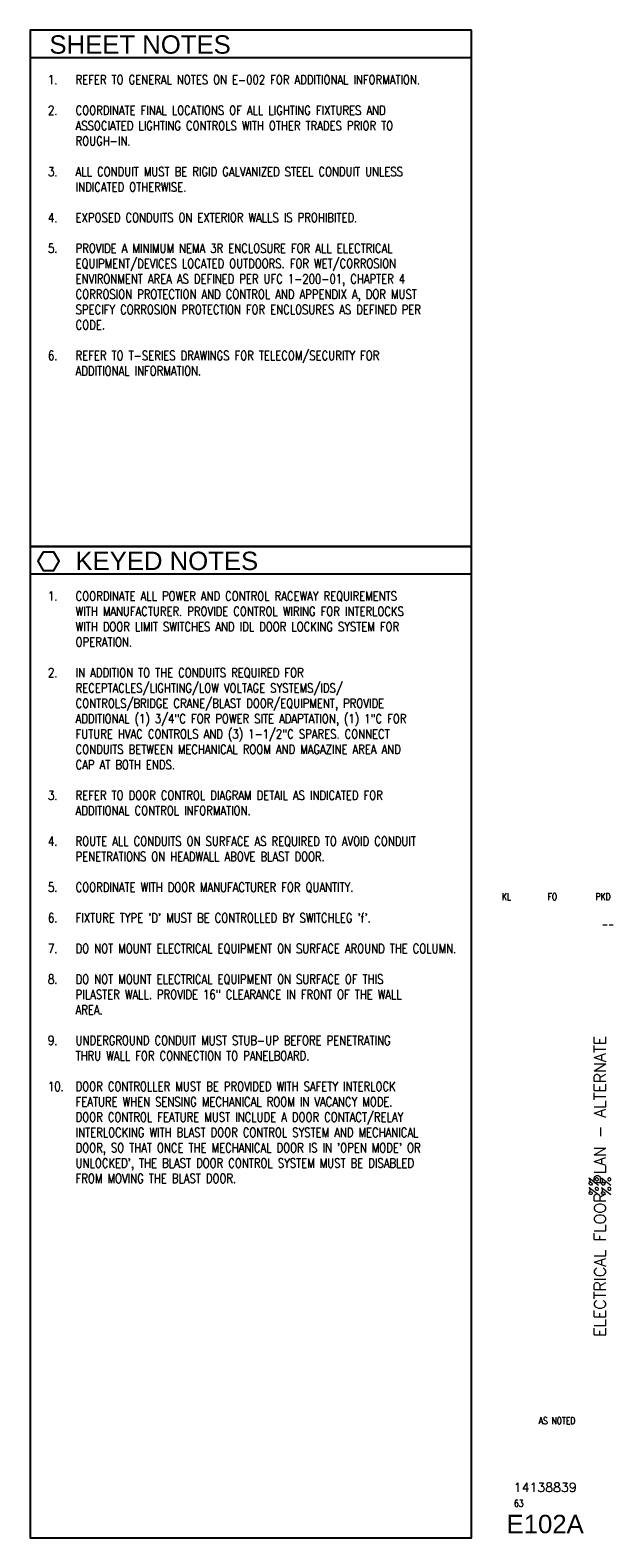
# Paper-space layout 'E102A - ELECTRICAL FLOOR PLAN - ALTERNATE' of a CAD drawing. Header units: inches. Extents: x 25.3 to 33.2, y 0.8 to 21.3.
import ezdxf
from ezdxf.enums import TextEntityAlignment as Align

# ---------------------------------------------------------------- set-up
doc = ezdxf.new("R2010")
doc.units = ezdxf.units.IN
doc.header["$MEASUREMENT"] = 0
for name, color, linetype in [('E-ANNO-NOTE', 2, 'Continuous'), ('G-ANNO-TTLB', 7, 'Continuous'), ('G-ANNO-TTLB-GRSC', 6, 'Continuous')]:
    doc.layers.add(name, color=color, linetype=linetype)
doc.styles.add('Annotative', font='romans.shx', dxfattribs={"width": 0.8, "height": 0.125})
doc.styles.add('ROMANS', font='ROMANS.shx', dxfattribs={"width": 0.8, "height": 0.125})
doc.styles.add('TITLES', font='swiss.ttf')

# ---------------------------------------------------------------- blocks, each defined once
blk = doc.blocks.new('NAVFAC_Sheet_Info')
at = {"layer": 'G-ANNO-TTLB', "color": 3, "style": 'ROMANS', "width": 0.8}
for tag, p in [('DESIGNED_BY', (31.723, 9.469)), ('DRAWN_BY', (32.348, 9.469)), ('REVIEWED_BY', (33.036, 9.469))]:
    blk.add_attdef(tag, text='', height=0.0938, dxfattribs=at).set_placement(p, align=Align.MIDDLE)
blk.add_attdef('BRANCH_MANAGER', text='', height=0.0938, dxfattribs=at).set_placement((33.188, 9.094), align=Align.MIDDLE_RIGHT)
at = {"layer": 'G-ANNO-TTLB', "color": 3, "style": 'ROMANS'}
for tag, height, p in [('SHEET_TITLE_1_OF_1', 0.156, (32.995, 5.531)), ('SHEET_TITLE_1_OF_2', 0.125, (32.91, 5.531)), ('SHEET_TITLE_2_OF_2', 0.125, (33.08, 5.531))]:
    blk.add_attdef(tag, text='', height=height, rotation=90, dxfattribs=at).set_placement(p, align=Align.MIDDLE_CENTER)
at = {"layer": 'G-ANNO-TTLB', "color": 4}
for tag, height, style, p in [('SCALE', 0.0938, 'ROMANS', (32.41, 2.344)), ('NAVFAC_DWG_NUMBER', 0.125, 'ROMANS', (32.25, 1.437)), ('SHEET_X', 0.0938, 'ROMANS', (31.891, 1.219)), ('DISCIPLINE_SHEET_NO', 0.25, 'TITLES', (32.25, 0.938))]:
    blk.add_attdef(tag, text='', height=height, dxfattribs=dict(at, style=style)).set_placement(p, align=Align.MIDDLE)

psp = doc.layouts.new('E102A - ELECTRICAL FLOOR PLAN - ALTERNATE')

# ---------------------------------------------------------------- linework, layer by layer
at = {"layer": 'E-ANNO-NOTE', "lineweight": -3}
psp.add_lwpolyline([(25.428, 14.153), (25.356, 14.028), (25.428, 13.903), (25.572, 13.903), (25.644, 14.028), (25.572, 14.153)], close=True, dxfattribs=at)
at = {"layer": 'G-ANNO-TTLB-GRSC', "lineweight": -3}
for p, q in [((31.25, 20.875), (25.25, 20.875)), ((31.25, 13.854), (25.25, 13.854))]:
    psp.add_line(p, q, dxfattribs=at)
for points in [[(31.25, 21.25), (25.25, 21.25), (25.25, 14.229), (31.25, 14.229), (31.25, 21.25)], [(31.25, 14.229), (25.25, 14.229), (25.25, 0.75), (31.25, 0.75), (31.25, 14.229)]]:
    psp.add_lwpolyline(points, dxfattribs=at)

# ---------------------------------------------------------------- block references
at = {"layer": 'G-ANNO-TTLB'}
ref = psp.add_blockref('NAVFAC_Sheet_Info', (0, 0), dxfattribs=at)
ref.add_attrib('SHEET_TITLE_1_OF_1', 'ELECTRICAL FLOOR PLAN - ALTERNATE', dxfattribs={"color": 3, "height": 0.15625, "rotation": 90, "style": 'ROMANS'}).set_placement((32.995, 5.531), align=Align.MIDDLE_CENTER)
ref.add_attrib('SHEET_TITLE_1_OF_2', '%%', dxfattribs={"color": 3, "height": 0.125, "rotation": 90, "style": 'ROMANS'}).set_placement((32.91, 5.531), align=Align.MIDDLE_CENTER)
ref.add_attrib('SHEET_TITLE_2_OF_2', '%%', dxfattribs={"color": 3, "height": 0.125, "rotation": 90, "style": 'ROMANS'}).set_placement((33.08, 5.531), align=Align.MIDDLE_CENTER)
ref.add_attrib('DESIGNED_BY', 'KL', dxfattribs={"color": 3, "height": 0.0938, "style": 'ROMANS', "width": 0.8}).set_placement((31.723, 9.469), align=Align.MIDDLE)
ref.add_attrib('DRAWN_BY', 'FO', dxfattribs={"color": 3, "height": 0.0938, "style": 'ROMANS', "width": 0.8}).set_placement((32.348, 9.469), align=Align.MIDDLE)
ref.add_attrib('REVIEWED_BY', 'PKD', dxfattribs={"color": 3, "height": 0.0938, "style": 'ROMANS', "width": 0.8}).set_placement((33.036, 9.469), align=Align.MIDDLE)
ref.add_attrib('SCALE', 'AS NOTED', dxfattribs={"color": 4, "height": 0.0938, "style": 'ROMANS', "width": 0.8}).set_placement((32.41, 2.344), align=Align.MIDDLE)
ref.add_attrib('NAVFAC_DWG_NUMBER', '14138839', dxfattribs={"color": 4, "height": 0.125, "style": 'ROMANS'}).set_placement((32.25, 1.437), align=Align.MIDDLE)
ref.add_attrib('SHEET_X', '63', dxfattribs={"color": 4, "height": 0.0938, "style": 'ROMANS', "width": 0.8}).set_placement((31.891, 1.219), align=Align.MIDDLE)
ref.add_attrib('DISCIPLINE_SHEET_NO', 'E102A', dxfattribs={"color": 4, "height": 0.25, "style": 'TITLES'}).set_placement((32.25, 0.938), align=Align.MIDDLE)
ref.add_attrib('BRANCH_MANAGER', '--', dxfattribs={"color": 3, "height": 0.0938, "style": 'ROMANS', "width": 0.8}).set_placement((33.188, 9.094), align=Align.MIDDLE_RIGHT)

# ---------------------------------------------------------------- texts
at = {"layer": 'E-ANNO-NOTE', "lineweight": -3, "attachment_point": 1}
for s, insert, char_height, width, style in [('SHEET NOTES', (25.512, 21.18), 0.25, 134.8793, 'TITLES'), ('\\pxi-3,l4;1.^IREFER TO GENERAL NOTES ON E-002 FOR ADDITIONAL INFORMATION.\\P\\P2.^ICOORDINATE FINAL LOCATIONS OF ALL LIGHTING FIXTURES AND ASSOCIATED LIGHTING CONTROLS WITH OTHER TRADES PRIOR TO ROUGH-IN.\\P\\P3.^IALL CONDUIT MUST BE RIGID GALVANIZED STEEL CONDUIT UNLESS INDICATED OTHERWISE.\\P\\P4.^IEXPOSED CONDUITS ON EXTERIOR WALLS IS PROHIBITED.\\P\\P5.^IPROVIDE A MINIMUM NEMA 3R ENCLOSURE FOR ALL ELECTRICAL EQUIPMENT/DEVICES LOCATED OUTDOORS. FOR WET/CORROSION ENVIRONMENT AREA AS DEFINED PER UFC 1-200-01, CHAPTER 4 CORROSION PROTECTION AND CONTROL AND APPENDIX A, DOR MUST SPECIFY CORROSION PROTECTION FOR ENCLOSURES AS DEFINED PER CODE.\\P\\P6.^IREFER TO T-SERIES DRAWINGS FOR TELECOM/SECURITY FOR ADDITIONAL INFORMATION.', (25.368, 20.639), 0.125, 5.73152, 'Annotative'), ('KEYED NOTES', (25.865, 14.159), 0.25, 134.8793, 'TITLES'), ('\\A1;\\pxi-3,l4,t4;1.^ICOORDINATE ALL POWER AND CONTROL RACEWAY REQUIREMENTS WITH MANUFACTURER. PROVIDE CONTROL WIRING FOR INTERLOCKS WITH DOOR LIMIT SWITCHES AND IDL DOOR LOCKING SYSTEM FOR OPERATION. \\P\\ptz;\\P\\pt4;2.^IIN ADDITION TO THE CONDUITS REQUIRED FOR RECEPTACLES/LIGHTING/LOW VOLTAGE SYSTEMS/IDS/ CONTROLS/BRIDGE CRANE/BLAST DOOR/EQUIPMENT, PROVIDE ADDITIONAL (1) 3/4"C FOR POWER SITE ADAPTATION, (1) 1"C FOR FUTURE HVAC CONTROLS AND (3) 1-1/2"C SPARES. CONNECT CONDUITS BETWEEN MECHANICAL ROOM AND MAGAZINE AREA AND CAP AT BOTH ENDS.\\P\\ptz;\\P\\pt4;3.^IREFER TO DOOR CONTROL DIAGRAM DETAIL AS INDICATED FOR ADDITIONAL CONTROL INFORMATION.\\P\\ptz;\\P\\pt4;4.^IROUTE ALL CONDUITS ON SURFACE AS REQUIRED TO AVOID CONDUIT PENETRATIONS ON HEADWALL ABOVE BLAST DOOR.\\P\\ptz;\\P\\pt4;5.^ICOORDINATE WITH DOOR MANUFACTURER FOR QUANTITY.\\P\\ptz;\\P\\pt4;6.^IFIXTURE TYPE \'D\' MUST BE CONTROLLED BY SWITCHLEG \'f\'.\\P\\ptz;\\P\\pt4;7.^IDO NOT MOUNT ELECTRICAL EQUIPMENT ON SURFACE AROUND THE COLUMN.\\P\\pi0,l0,tz;\\P\\pi-3,l4,t4;8.^IDO NOT MOUNT ELECTRICAL EQUIPMENT ON SURFACE OF THIS PILASTER WALL. PROVIDE 16" CLEARANCE IN FRONT OF THE WALL AREA.\\P\\pi0,l0,tz;\\P\\pi-3,l4,t4;9.^IUNDERGROUND CONDUIT MUST STUB-UP BEFORE PENETRATING THRU WALL FOR CONNECTION TO PANELBOARD.\\P\\ptz;\\P\\pt4;10.^IDOOR CONTROLLER MUST BE PROVIDED WITH SAFETY INTERLOCK FEATURE WHEN SENSING MECHANICAL ROOM IN VACANCY MODE. DOOR CONTROL FEATURE MUST INCLUDE A DOOR CONTACT/RELAY INTERLOCKING WITH BLAST DOOR CONTROL SYSTEM AND MECHANICAL DOOR, SO THAT ONCE THE MECHANICAL DOOR IS IN \'OPEN MODE\' OR UNLOCKED\', THE BLAST DOOR CONTROL SYSTEM MUST BE DISABLED FROM MOVING THE BLAST DOOR.', (25.368, 13.618), 0.125, 5.62215, 'Annotative')]:
    psp.add_mtext(s, dxfattribs=dict(at, insert=insert, char_height=char_height, width=width, style=style))

doc.saveas('drawing.dxf')
